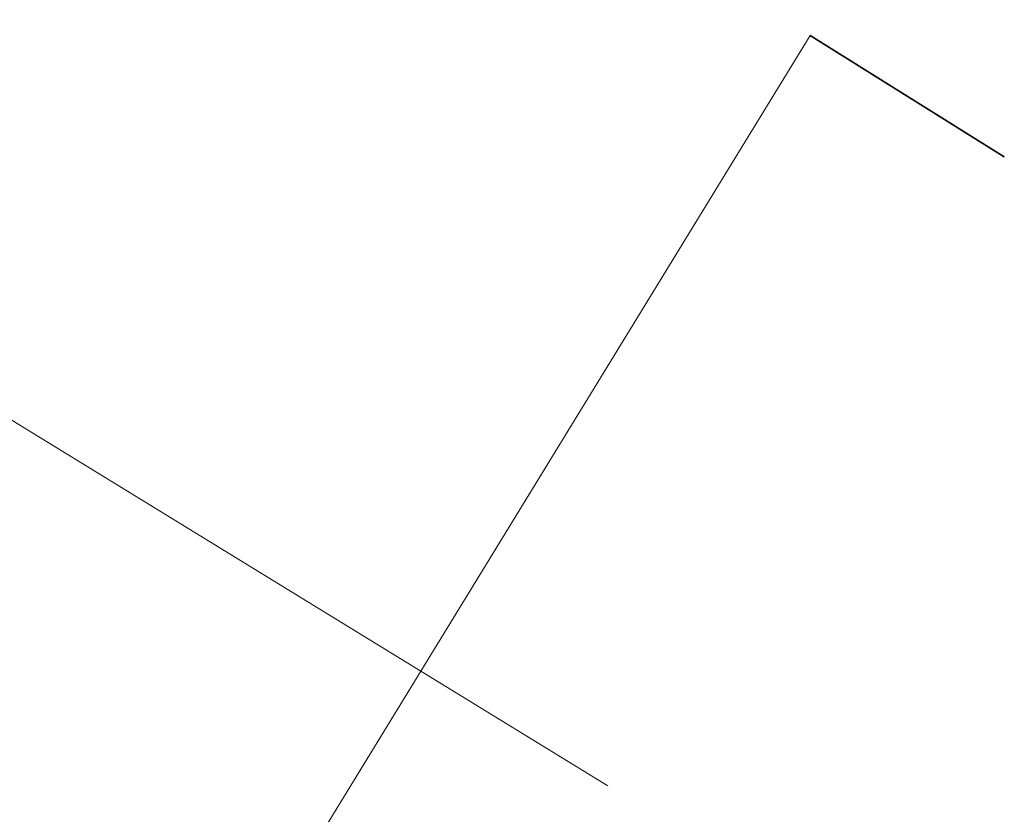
# Model space of a CAD drawing. Header units: millimetres. Extents: x 8 to 717, y 12 to 440.
# Tile 66 of 159: x 87.815 to 88.738, y 403.845 to 404.59. Entities that reach past the tile are written whole.
import ezdxf

# ---------------------------------------------------------------- set-up
doc = ezdxf.new("R2010")
doc.units = ezdxf.units.MM

msp = doc.modelspace()

# ---------------------------------------------------------------- linework, layer by layer
at = {"color": 252, "linetype": 'Continuous', "lineweight": 0}
for p, q in [((84.3637, 406.3246), (88.19114, 403.97915)), ((88.19114, 403.97915), (88.5561, 404.57472)), ((87.82617, 403.38357), (88.19114, 403.97915)), ((88.3663, 403.8718), (88.19114, 403.97915))]:
    msp.add_line(p, q, dxfattribs=at)
at = {"color": 7, "linetype": 'Continuous', "lineweight": 30}
for p, q in [((88.73797, 404.46108), (88.5561, 404.57472)), ((88.5561, 404.57472), (88.73797, 404.46108))]:
    msp.add_line(p, q, dxfattribs=at)

doc.saveas('drawing.dxf')
